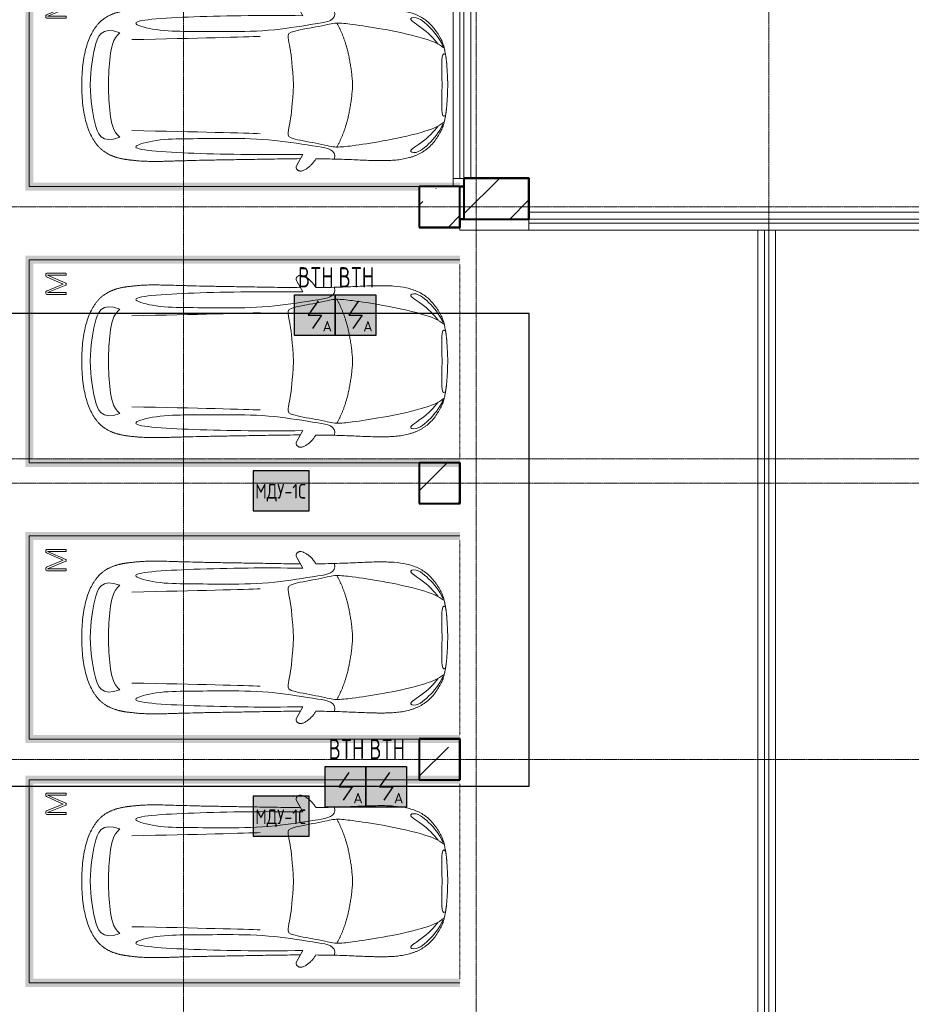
# Model space of a CAD drawing. Header units: millimetres. Extents: x -135639 to 224623, y -383017 to -59102.
# Tile 102 of 256: x 61377 to 72349, y -338431 to -326312. Entities that reach past the tile are written whole.
import ezdxf
from ezdxf.enums import TextEntityAlignment as Align

# ---------------------------------------------------------------- set-up
doc = ezdxf.new("R2010")
doc.units = ezdxf.units.MM
for name, pattern in [('CONTINOUS', [0]), ('Линия сетки', [25, 20, -2.5, 0, -2.5]), ('Невидимые', [5, 3, -2]), ('Штрих_3_3_', [6, 3, -3])]:
    doc.linetypes.add(name, pattern=pattern)
for name, color, linetype, lineweight in [('A-000-M_MASS', 7, 'Continuous', 18), ('A-200-M_WALL_INT', 7, 'Continuous', 18), ('C-953-M_PARKING', 7, 'Continuous', 18), ('C-953-MH_PARKING', 7, 'Невидимые', 18), ('S-280-M_COLUMN', 7, 'Continuous', 18), ('Z-030-M_GRID', 7, 'Continuous', 9), ('Арматура воздуховодов', 7, 'Continuous', 18), ('ОС', 5, 'Continuous', 25), ('ПС', 7, 'Continuous', 40), ('СС-011-ПОЖ-СИГНАЛИЗАЦИЯ', 1, 'Continuous', 30)]:
    doc.layers.add(name, color=color, linetype=linetype, lineweight=lineweight)
doc.layers.add('ССПС', color=5, linetype='Continuous')
doc.styles.add('1111', font='isocpeur.ttf')

# ---------------------------------------------------------------- blocks, each defined once
blk = doc.blocks.new('A_PAR_Parking - M-V6-B2_-11_400_')
at = {"layer": 'C-953-M_PARKING', "true_color": 0xf7f9fb}
blk.add_hatch(color=7, dxfattribs=at).paths.add_polyline_path([(-1300, -1508), (-1300, -2150), (-1250, -2150), (-1250, -2650), (-1200, -2650), (-1200, 2600), (1200, 2600), (1200, -2650), (1300, -2650), (1300, 2700), (-1300, 2700), (-1300, -814)])
at = {"layer": 'A-000-M_MASS', "color": 253, "true_color": 0xaaaaaa}
for p, q in [((-853, -717), (-993, -639)), ((-906, -687), (-993, -639)), ((853, -717), (993, -639)), ((993, -639), (906, -687))]:
    blk.add_line(p, q, dxfattribs=at)
for centre, start, end in [((-1010, -678), 66.0695, 136.5816), ((1010, -678), 43.4184, 113.9305)]:
    blk.add_arc(centre, 42.2, start, end, dxfattribs=at)
for points, knots in [([(0, 2004), (-45, 2004), (-132, 2001), (-252, 1991), (-362, 1974), (-495, 1942), (-607, 1900), (-686, 1853), (-726, 1824), (-753, 1802), (-774, 1782), (-789, 1766), (-799, 1753), (-809, 1740), (-819, 1727), (-828, 1714), (-836, 1701), (-844, 1688), (-851, 1674), (-858, 1661), (-864, 1647), (-870, 1634), (-876, 1620), (-881, 1606), (-885, 1592), (-890, 1578), (-894, 1565), (-897, 1551), (-901, 1537), (-904, 1524), (-907, 1510), (-909, 1497), (-912, 1483), (-914, 1470), (-916, 1457), (-918, 1444), (-919, 1432), (-921, 1419), (-923, 1403), (-925, 1383), (-928, 1361), (-930, 1339), (-932, 1318), (-934, 1290), (-936, 1257), (-938, 1218), (-939, 1179), (-940, 1139), (-940, 1097), (-940, 1053), (-939, 1007), (-938, 956), (-936, 902), (-934, 844), (-932, 780), (-930, 688), (-926, 559), (-923, 376), (-919, 163), (-915, -82), (-911, -315), (-908, -521), (-907, -631), (-906, -687)], [0, 0, 0, 0, 0.02381, 0.047619, 0.071429, 0.095238, 0.142857, 0.166667, 0.178571, 0.190476, 0.202381, 0.208333, 0.214286, 0.220238, 0.22619, 0.232143, 0.238095, 0.244048, 0.25, 0.255952, 0.261905, 0.267857, 0.27381, 0.279762, 0.285714, 0.291667, 0.297619, 0.303571, 0.309524, 0.315476, 0.321429, 0.327381, 0.333333, 0.339286, 0.345238, 0.35119, 0.357143, 0.363095, 0.369048, 0.380952, 0.392857, 0.404762, 0.416667, 0.428571, 0.452381, 0.47619, 0.5, 0.52381, 0.547619, 0.571429, 0.595238, 0.619048, 0.642857, 0.666667, 0.690476, 0.714286, 0.761905, 0.809524, 0.857143, 0.904762, 0.952381, 0.97619, 1, 1, 1, 1]), ([(906, -687), (907, -631), (908, -521), (911, -367), (913, -222), (916, -41), (919, 163), (923, 376), (926, 559), (930, 688), (932, 780), (935, 865), (938, 958), (939, 1039), (940, 1097), (940, 1139), (939, 1179), (938, 1218), (937, 1250), (935, 1277), (933, 1304), (930, 1332), (928, 1361), (925, 1383), (923, 1403), (921, 1419), (919, 1432), (918, 1444), (916, 1457), (914, 1470), (912, 1483), (909, 1497), (907, 1510), (904, 1524), (901, 1537), (897, 1551), (894, 1565), (890, 1578), (885, 1592), (881, 1606), (876, 1620), (870, 1634), (864, 1647), (858, 1661), (851, 1674), (844, 1688), (836, 1701), (828, 1714), (819, 1727), (809, 1740), (799, 1753), (789, 1766), (774, 1782), (753, 1802), (726, 1824), (686, 1853), (630, 1886), (551, 1921), (462, 1950), (362, 1974), (252, 1991), (132, 2001), (45, 2004), (0, 2004)], [0, 0, 0, 0, 0.02381, 0.047619, 0.071429, 0.095238, 0.142857, 0.190476, 0.238095, 0.285714, 0.309524, 0.333333, 0.380952, 0.428571, 0.452381, 0.47619, 0.5, 0.52381, 0.547619, 0.559524, 0.571429, 0.595238, 0.607143, 0.619048, 0.630952, 0.636905, 0.642857, 0.64881, 0.654762, 0.660714, 0.666667, 0.672619, 0.678571, 0.684524, 0.690476, 0.696429, 0.702381, 0.708333, 0.714286, 0.720238, 0.72619, 0.732143, 0.738095, 0.744048, 0.75, 0.755952, 0.761905, 0.767857, 0.77381, 0.779762, 0.785714, 0.791667, 0.797619, 0.809524, 0.821429, 0.833333, 0.857143, 0.880952, 0.904762, 0.928571, 0.952381, 0.97619, 1, 1, 1, 1]), ([(-643, 1535), (-732, 1765), (-468, 1855), (-203, 1891), (-2, 1902)], [0, 0, 0, 0, 0.867049, 1.684227, 1.684227, 1.684227, 1.684227]), ([(643, 1535), (732, 1765), (468, 1855), (203, 1891), (2, 1902)], [0, 0, 0, 0, 0.867049, 1.684227, 1.684227, 1.684227, 1.684227]), ([(-643, 1535), (-570, 1622), (-349, 1664), (-124, 1672), (-2, 1676)], [0, 0, 0, 0, 0.616728, 1.242165, 1.242165, 1.242165, 1.242165]), ([(643, 1535), (570, 1622), (349, 1664), (124, 1672), (2, 1676)], [0, 0, 0, 0, 0.616728, 1.242165, 1.242165, 1.242165, 1.242165]), ([(-908, -1106), (-792, -1130), (-753, -859), (-663, -332), (-655, 196), (-661, 684), (-663, 1068), (-764, 1443), (-817, 1157), (-842, 605), (-857, 17), (-857, -454), (-853, -717)], [0, 0, 0, 0, 1.013953, 2.476159, 4.172855, 5.704608, 7.082231, 8.244161, 9.589947, 11.154659, 12.917121, 14.362976, 14.362976, 14.362976, 14.362976]), ([(908, -1106), (792, -1130), (753, -859), (663, -332), (655, 196), (661, 684), (663, 1068), (764, 1443), (817, 1157), (842, 605), (857, 17), (857, -454), (853, -717)], [0, 0, 0, 0, 1.013953, 2.476159, 4.172855, 5.704608, 7.082231, 8.244161, 9.589947, 11.154659, 12.917121, 14.362976, 14.362976, 14.362976, 14.362976]), ([(-459, -2446), (-508, -2398), (-601, -2147), (-696, -1684), (-744, -1354), (-774, -1106), (-734, -996), (-660, -552), (-618, -522), (-447, -565), (-234, -590), (-2, -602)], [0, 0, 0, 0, 0.884172, 2.058368, 3.212407, 3.977765, 4.871213, 5.547774, 6.288901, 6.772879, 7.454401, 7.454401, 7.454401, 7.454401]), ([(459, -2446), (508, -2398), (601, -2147), (696, -1684), (744, -1354), (774, -1106), (734, -996), (660, -552), (618, -522), (447, -565), (234, -590), (2, -602)], [0, 0, 0, 0, 0.884172, 2.058368, 3.212407, 3.977765, 4.871213, 5.547774, 6.288901, 6.772879, 7.454401, 7.454401, 7.454401, 7.454401]), ([(-1041, -649), (-1045, -652), (-1050, -658), (-1054, -666), (-1056, -673), (-1058, -680), (-1059, -690), (-1057, -703), (-1053, -719), (-1043, -742), (-1026, -771), (-1000, -803), (-971, -832), (-944, -853), (-923, -867), (-913, -873), (-908, -876)], [0, 0, 0, 0, 0.066667, 0.1, 0.133333, 0.166667, 0.2, 0.266667, 0.333333, 0.4, 0.533333, 0.65, 0.766667, 0.883333, 0.941667, 1, 1, 1, 1]), ([(908, -876), (914, -873), (926, -866), (944, -853), (962, -839), (985, -818), (1011, -790), (1036, -756), (1052, -723), (1058, -702), (1058, -688), (1058, -682), (1057, -675), (1055, -669), (1053, -664), (1049, -657), (1044, -652), (1041, -649)], [0, 0, 0, 0, 0.066667, 0.133333, 0.2, 0.266667, 0.4, 0.533333, 0.65, 0.766667, 0.795833, 0.825, 0.854167, 0.883333, 0.9125, 0.941667, 1, 1, 1, 1]), ([(-908, -876), (-908, -970), (-911, -1145), (-919, -1337), (-925, -1476), (-928, -1559), (-929, -1622), (-930, -1660), (-930, -1690), (-930, -1713), (-929, -1734), (-929, -1756), (-928, -1777), (-927, -1805), (-925, -1840), (-921, -1880), (-916, -1919), (-910, -1957), (-902, -1994), (-893, -2030), (-882, -2065), (-870, -2099), (-856, -2133), (-840, -2165), (-821, -2196), (-801, -2225), (-772, -2263), (-729, -2308), (-668, -2356), (-604, -2396), (-554, -2423), (-519, -2438), (-496, -2446), (-474, -2453), (-452, -2458), (-432, -2462), (-414, -2466), (-402, -2468), (-391, -2470), (-383, -2471), (-376, -2473), (-370, -2474), (-365, -2475), (-360, -2475), (-354, -2476), (-349, -2477), (-343, -2478), (-337, -2479), (-328, -2480), (-318, -2481), (-305, -2483), (-293, -2484), (-280, -2486), (-266, -2487), (-251, -2488), (-235, -2489), (-218, -2491), (-199, -2492), (-179, -2493), (-158, -2495), (-135, -2496), (-111, -2497), (-86, -2498), (-50, -2499), (-20, -2500), (1, -2501)], [0, 0, 0, 0, 0.081633, 0.163265, 0.204082, 0.244898, 0.265306, 0.285714, 0.295918, 0.306122, 0.316327, 0.326531, 0.336735, 0.346939, 0.367347, 0.387755, 0.408163, 0.428571, 0.44898, 0.469388, 0.489796, 0.510204, 0.530612, 0.55102, 0.571429, 0.591837, 0.612245, 0.653061, 0.693878, 0.734694, 0.77551, 0.795918, 0.816327, 0.836735, 0.857143, 0.877551, 0.887755, 0.897959, 0.903061, 0.908163, 0.913265, 0.915816, 0.918367, 0.920918, 0.923469, 0.92602, 0.928571, 0.931122, 0.933673, 0.938776, 0.942602, 0.946429, 0.950255, 0.954082, 0.957908, 0.961735, 0.965561, 0.969388, 0.973214, 0.977041, 0.980867, 0.984694, 0.98852, 0.992347, 1, 1, 1, 1]), ([(1, -2501), (15, -2501), (42, -2500), (79, -2498), (108, -2497), (129, -2496), (145, -2495), (160, -2494), (174, -2494), (188, -2493), (205, -2492), (221, -2490), (237, -2489), (247, -2488), (258, -2488), (268, -2487), (277, -2486), (289, -2485), (303, -2483), (316, -2482), (325, -2480), (332, -2479), (338, -2479), (345, -2478), (350, -2477), (358, -2476), (365, -2474), (371, -2473), (377, -2472), (385, -2471), (393, -2469), (403, -2467), (416, -2465), (429, -2463), (442, -2460), (454, -2458), (465, -2455), (476, -2452), (487, -2449), (501, -2445), (521, -2437), (547, -2426), (575, -2412), (606, -2395), (637, -2376), (679, -2347), (730, -2307), (781, -2254), (824, -2196), (858, -2133), (884, -2065), (911, -1970), (929, -1835), (932, -1681), (928, -1539), (922, -1387), (912, -1177), (908, -982), (908, -876)], [0, 0, 0, 0, 0.005102, 0.010204, 0.015306, 0.017857, 0.020408, 0.022959, 0.02551, 0.028061, 0.030612, 0.035714, 0.038265, 0.040816, 0.043367, 0.045918, 0.048469, 0.05102, 0.056122, 0.061224, 0.063776, 0.066327, 0.068878, 0.071429, 0.07398, 0.076531, 0.081633, 0.084184, 0.086735, 0.091837, 0.096939, 0.102041, 0.112245, 0.122449, 0.132653, 0.142857, 0.153061, 0.163265, 0.173469, 0.183673, 0.204082, 0.22449, 0.244898, 0.265306, 0.285714, 0.306122, 0.346939, 0.387755, 0.428571, 0.469388, 0.510204, 0.55102, 0.632653, 0.72449, 0.770408, 0.816327, 0.908163, 1, 1, 1, 1]), ([(-480, -2441), (-586, -2392), (-719, -2283), (-847, -2128), (-828, -2057)], [0, 0, 0, 0, 0.53668, 1.024735, 1.024735, 1.024735, 1.024735]), ([(-828, -2057), (-803, -2016), (-728, -2173), (-566, -2339), (-505, -2381)], [0, 0, 0, 0, 0.497572, 1.022643, 1.022643, 1.022643, 1.022643]), ([(480, -2441), (586, -2392), (719, -2283), (847, -2128), (828, -2057)], [0, 0, 0, 0, 0.53668, 1.024735, 1.024735, 1.024735, 1.024735]), ([(828, -2057), (803, -2016), (728, -2173), (566, -2339), (505, -2381)], [0, 0, 0, 0, 0.497572, 1.022643, 1.022643, 1.022643, 1.022643])]:
    blk.add_open_spline(points, degree=3, knots=knots, dxfattribs=at)
for points, degree in [([(-599, -190), (-592, -24), (-575, 588), (-560, 1389)], 3), ([(599, -190), (592, -24), (575, 588), (560, 1389)], 3), ([(-2, -1330), (-478, -1299), (-762, -1135)], 2), ([(2, -1330), (478, -1299), (762, -1135)], 2), ([(-376, -2470), (-425, -2412), (-257, -2425), (-2, -2432)], 3), ([(376, -2470), (425, -2412), (257, -2425), (2, -2432)], 3)]:
    blk.add_open_spline(points, degree=degree, dxfattribs=at)
at = {"layer": 'C-953-M_PARKING', "color": 253, "true_color": 0xaaaaaa}
for p, q in [((1250, 2650), (-1250, 2650)), ((-1250, 2650), (-1250, -2650)), ((1250, -2650), (1250, 2650)), ((826, 2443), (822, 2434)), ((822, 2434), (822, 2200)), ((833, 2446), (826, 2443)), ((846, 2446), (833, 2446)), ((855, 2445), (846, 2446)), ((846, 2200), (846, 2425)), ((846, 2425), (938, 2199)), ((861, 2442), (855, 2445)), ((866, 2437), (861, 2442)), ((869, 2430), (866, 2437)), ((950, 2232), (869, 2430)), ((1037, 2429), (950, 2232)), ((960, 2199), (1059, 2425)), ((1041, 2437), (1037, 2429)), ((1046, 2442), (1041, 2437)), ((1051, 2445), (1046, 2442)), ((1058, 2446), (1051, 2445)), ((1072, 2446), (1058, 2446)), ((1059, 2425), (1059, 2200)), ((1075, 2445), (1072, 2446)), ((1072, 2446), (1075, 2445)), ((1079, 2443), (1075, 2445)), ((1075, 2445), (1079, 2443)), ((1082, 2440), (1079, 2443)), ((1079, 2443), (1082, 2440)), ((1083, 2434), (1082, 2440)), ((1083, 2200), (1083, 2434)), ((822, 2200), (823, 2198)), ((823, 2198), (825, 2196)), ((825, 2196), (823, 2198)), ((825, 2196), (828, 2195)), ((828, 2195), (825, 2196)), ((828, 2195), (834, 2195)), ((834, 2195), (840, 2195)), ((840, 2195), (844, 2196)), ((844, 2196), (840, 2195)), ((844, 2196), (846, 2198)), ((846, 2198), (844, 2196)), ((846, 2198), (846, 2200)), ((938, 2199), (939, 2197)), ((939, 2197), (938, 2199)), ((939, 2197), (941, 2196)), ((941, 2196), (939, 2197)), ((941, 2196), (944, 2195)), ((944, 2195), (941, 2196)), ((944, 2195), (949, 2195)), ((949, 2195), (944, 2195)), ((949, 2195), (953, 2195)), ((953, 2195), (949, 2195)), ((953, 2195), (956, 2196)), ((956, 2196), (953, 2195)), ((956, 2196), (958, 2197)), ((958, 2197), (956, 2196)), ((958, 2197), (960, 2199)), ((960, 2199), (958, 2197)), ((1059, 2200), (1059, 2198)), ((1059, 2198), (1061, 2196)), ((1061, 2196), (1059, 2198)), ((1061, 2196), (1065, 2195)), ((1065, 2195), (1061, 2196)), ((1065, 2195), (1070, 2195)), ((1070, 2195), (1076, 2195)), ((1076, 2195), (1080, 2196)), ((1080, 2196), (1076, 2195)), ((1080, 2196), (1082, 2198)), ((1082, 2198), (1080, 2196)), ((1082, 2198), (1083, 2200)), ((1083, 2200), (1082, 2198))]:
    blk.add_line(p, q, dxfattribs=at)
blk = doc.blocks.new('A_PAR_Parking - M-V4-B2_-11_400_')
at = {"layer": 'C-953-M_PARKING', "true_color": 0xf7f9fb}
blk.add_hatch(color=7, dxfattribs=at).paths.add_polyline_path([(-1300, -2580), (-1300, -2650), (-1200, -2650), (-1200, 2600), (1200, 2600), (1200, -2650), (1300, -2650), (1300, 2700), (-1300, 2700), (-1300, -1886)])
at = {"layer": 'A-000-M_MASS', "color": 253, "true_color": 0xaaaaaa}
for p, q in [((-853, -717), (-993, -639)), ((-906, -687), (-993, -639)), ((853, -717), (993, -639)), ((993, -639), (906, -687))]:
    blk.add_line(p, q, dxfattribs=at)
for centre, start, end in [((-1010, -678), 66.0695, 136.5816), ((1010, -678), 43.4184, 113.9305)]:
    blk.add_arc(centre, 42.2, start, end, dxfattribs=at)
for points, knots in [([(0, 2004), (-45, 2004), (-132, 2001), (-252, 1991), (-362, 1974), (-495, 1942), (-607, 1900), (-686, 1853), (-726, 1824), (-753, 1802), (-774, 1782), (-789, 1766), (-799, 1753), (-809, 1740), (-819, 1727), (-828, 1714), (-836, 1701), (-844, 1688), (-851, 1674), (-858, 1661), (-864, 1647), (-870, 1634), (-876, 1620), (-881, 1606), (-885, 1592), (-890, 1578), (-894, 1565), (-897, 1551), (-901, 1537), (-904, 1524), (-907, 1510), (-909, 1497), (-912, 1483), (-914, 1470), (-916, 1457), (-918, 1444), (-919, 1432), (-921, 1419), (-923, 1403), (-925, 1383), (-928, 1361), (-930, 1339), (-932, 1318), (-934, 1290), (-936, 1257), (-938, 1218), (-939, 1179), (-940, 1139), (-940, 1097), (-940, 1053), (-939, 1007), (-938, 956), (-936, 902), (-934, 844), (-932, 780), (-930, 688), (-926, 559), (-923, 376), (-919, 163), (-915, -82), (-911, -315), (-908, -521), (-907, -631), (-906, -687)], [0, 0, 0, 0, 0.02381, 0.047619, 0.071429, 0.095238, 0.142857, 0.166667, 0.178571, 0.190476, 0.202381, 0.208333, 0.214286, 0.220238, 0.22619, 0.232143, 0.238095, 0.244048, 0.25, 0.255952, 0.261905, 0.267857, 0.27381, 0.279762, 0.285714, 0.291667, 0.297619, 0.303571, 0.309524, 0.315476, 0.321429, 0.327381, 0.333333, 0.339286, 0.345238, 0.35119, 0.357143, 0.363095, 0.369048, 0.380952, 0.392857, 0.404762, 0.416667, 0.428571, 0.452381, 0.47619, 0.5, 0.52381, 0.547619, 0.571429, 0.595238, 0.619048, 0.642857, 0.666667, 0.690476, 0.714286, 0.761905, 0.809524, 0.857143, 0.904762, 0.952381, 0.97619, 1, 1, 1, 1]), ([(906, -687), (907, -631), (908, -521), (911, -367), (913, -222), (916, -41), (919, 163), (923, 376), (926, 559), (930, 688), (932, 780), (935, 865), (938, 958), (939, 1039), (940, 1097), (940, 1139), (939, 1179), (938, 1218), (937, 1250), (935, 1277), (933, 1304), (930, 1332), (928, 1361), (925, 1383), (923, 1403), (921, 1419), (919, 1432), (918, 1444), (916, 1457), (914, 1470), (912, 1483), (909, 1497), (907, 1510), (904, 1524), (901, 1537), (897, 1551), (894, 1565), (890, 1578), (885, 1592), (881, 1606), (876, 1620), (870, 1634), (864, 1647), (858, 1661), (851, 1674), (844, 1688), (836, 1701), (828, 1714), (819, 1727), (809, 1740), (799, 1753), (789, 1766), (774, 1782), (753, 1802), (726, 1824), (686, 1853), (630, 1886), (551, 1921), (462, 1950), (362, 1974), (252, 1991), (132, 2001), (45, 2004), (0, 2004)], [0, 0, 0, 0, 0.02381, 0.047619, 0.071429, 0.095238, 0.142857, 0.190476, 0.238095, 0.285714, 0.309524, 0.333333, 0.380952, 0.428571, 0.452381, 0.47619, 0.5, 0.52381, 0.547619, 0.559524, 0.571429, 0.595238, 0.607143, 0.619048, 0.630952, 0.636905, 0.642857, 0.64881, 0.654762, 0.660714, 0.666667, 0.672619, 0.678571, 0.684524, 0.690476, 0.696429, 0.702381, 0.708333, 0.714286, 0.720238, 0.72619, 0.732143, 0.738095, 0.744048, 0.75, 0.755952, 0.761905, 0.767857, 0.77381, 0.779762, 0.785714, 0.791667, 0.797619, 0.809524, 0.821429, 0.833333, 0.857143, 0.880952, 0.904762, 0.928571, 0.952381, 0.97619, 1, 1, 1, 1]), ([(-643, 1535), (-732, 1765), (-468, 1855), (-203, 1891), (-2, 1902)], [0, 0, 0, 0, 0.867049, 1.684227, 1.684227, 1.684227, 1.684227]), ([(643, 1535), (732, 1765), (468, 1855), (203, 1891), (2, 1902)], [0, 0, 0, 0, 0.867049, 1.684227, 1.684227, 1.684227, 1.684227]), ([(-643, 1535), (-570, 1622), (-349, 1664), (-124, 1672), (-2, 1676)], [0, 0, 0, 0, 0.616728, 1.242165, 1.242165, 1.242165, 1.242165]), ([(643, 1535), (570, 1622), (349, 1664), (124, 1672), (2, 1676)], [0, 0, 0, 0, 0.616728, 1.242165, 1.242165, 1.242165, 1.242165]), ([(-908, -1106), (-792, -1130), (-753, -859), (-663, -332), (-655, 196), (-661, 684), (-663, 1068), (-764, 1443), (-817, 1157), (-842, 605), (-857, 17), (-857, -454), (-853, -717)], [0, 0, 0, 0, 1.013953, 2.476159, 4.172855, 5.704608, 7.082231, 8.244161, 9.589947, 11.154659, 12.917121, 14.362976, 14.362976, 14.362976, 14.362976]), ([(908, -1106), (792, -1130), (753, -859), (663, -332), (655, 196), (661, 684), (663, 1068), (764, 1443), (817, 1157), (842, 605), (857, 17), (857, -454), (853, -717)], [0, 0, 0, 0, 1.013953, 2.476159, 4.172855, 5.704608, 7.082231, 8.244161, 9.589947, 11.154659, 12.917121, 14.362976, 14.362976, 14.362976, 14.362976]), ([(-459, -2446), (-508, -2398), (-601, -2147), (-696, -1684), (-744, -1354), (-774, -1106), (-734, -996), (-660, -552), (-618, -522), (-447, -565), (-234, -590), (-2, -602)], [0, 0, 0, 0, 0.884172, 2.058368, 3.212407, 3.977765, 4.871213, 5.547774, 6.288901, 6.772879, 7.454401, 7.454401, 7.454401, 7.454401]), ([(459, -2446), (508, -2398), (601, -2147), (696, -1684), (744, -1354), (774, -1106), (734, -996), (660, -552), (618, -522), (447, -565), (234, -590), (2, -602)], [0, 0, 0, 0, 0.884172, 2.058368, 3.212407, 3.977765, 4.871213, 5.547774, 6.288901, 6.772879, 7.454401, 7.454401, 7.454401, 7.454401]), ([(-1041, -649), (-1045, -652), (-1050, -658), (-1054, -666), (-1056, -673), (-1058, -680), (-1059, -690), (-1057, -703), (-1053, -719), (-1043, -742), (-1026, -771), (-1000, -803), (-971, -832), (-944, -853), (-923, -867), (-913, -873), (-908, -876)], [0, 0, 0, 0, 0.066667, 0.1, 0.133333, 0.166667, 0.2, 0.266667, 0.333333, 0.4, 0.533333, 0.65, 0.766667, 0.883333, 0.941667, 1, 1, 1, 1]), ([(908, -876), (914, -873), (926, -866), (944, -853), (962, -839), (985, -818), (1011, -790), (1036, -756), (1052, -723), (1058, -702), (1058, -688), (1058, -682), (1057, -675), (1055, -669), (1053, -664), (1049, -657), (1044, -652), (1041, -649)], [0, 0, 0, 0, 0.066667, 0.133333, 0.2, 0.266667, 0.4, 0.533333, 0.65, 0.766667, 0.795833, 0.825, 0.854167, 0.883333, 0.9125, 0.941667, 1, 1, 1, 1]), ([(-908, -876), (-908, -970), (-911, -1145), (-919, -1337), (-925, -1476), (-928, -1559), (-929, -1622), (-930, -1660), (-930, -1690), (-930, -1713), (-929, -1734), (-929, -1756), (-928, -1777), (-927, -1805), (-925, -1840), (-921, -1880), (-916, -1919), (-910, -1957), (-902, -1994), (-893, -2030), (-882, -2065), (-870, -2099), (-856, -2133), (-840, -2165), (-821, -2196), (-801, -2225), (-772, -2263), (-729, -2308), (-668, -2356), (-604, -2396), (-554, -2423), (-519, -2438), (-496, -2446), (-474, -2453), (-452, -2458), (-432, -2462), (-414, -2466), (-402, -2468), (-391, -2470), (-383, -2471), (-376, -2473), (-370, -2474), (-365, -2475), (-360, -2475), (-354, -2476), (-349, -2477), (-343, -2478), (-337, -2479), (-328, -2480), (-318, -2481), (-305, -2483), (-293, -2484), (-280, -2486), (-266, -2487), (-251, -2488), (-235, -2489), (-218, -2491), (-199, -2492), (-179, -2493), (-158, -2495), (-135, -2496), (-111, -2497), (-86, -2498), (-50, -2499), (-20, -2500), (1, -2501)], [0, 0, 0, 0, 0.081633, 0.163265, 0.204082, 0.244898, 0.265306, 0.285714, 0.295918, 0.306122, 0.316327, 0.326531, 0.336735, 0.346939, 0.367347, 0.387755, 0.408163, 0.428571, 0.44898, 0.469388, 0.489796, 0.510204, 0.530612, 0.55102, 0.571429, 0.591837, 0.612245, 0.653061, 0.693878, 0.734694, 0.77551, 0.795918, 0.816327, 0.836735, 0.857143, 0.877551, 0.887755, 0.897959, 0.903061, 0.908163, 0.913265, 0.915816, 0.918367, 0.920918, 0.923469, 0.92602, 0.928571, 0.931122, 0.933673, 0.938776, 0.942602, 0.946429, 0.950255, 0.954082, 0.957908, 0.961735, 0.965561, 0.969388, 0.973214, 0.977041, 0.980867, 0.984694, 0.98852, 0.992347, 1, 1, 1, 1]), ([(1, -2501), (15, -2501), (42, -2500), (79, -2498), (108, -2497), (129, -2496), (145, -2495), (160, -2494), (174, -2494), (188, -2493), (205, -2492), (221, -2490), (237, -2489), (247, -2488), (258, -2488), (268, -2487), (277, -2486), (289, -2485), (303, -2483), (316, -2482), (325, -2480), (332, -2479), (338, -2479), (345, -2478), (350, -2477), (358, -2476), (365, -2474), (371, -2473), (377, -2472), (385, -2471), (393, -2469), (403, -2467), (416, -2465), (429, -2463), (442, -2460), (454, -2458), (465, -2455), (476, -2452), (487, -2449), (501, -2445), (521, -2437), (547, -2426), (575, -2412), (606, -2395), (637, -2376), (679, -2347), (730, -2307), (781, -2254), (824, -2196), (858, -2133), (884, -2065), (911, -1970), (929, -1835), (932, -1681), (928, -1539), (922, -1387), (912, -1177), (908, -982), (908, -876)], [0, 0, 0, 0, 0.005102, 0.010204, 0.015306, 0.017857, 0.020408, 0.022959, 0.02551, 0.028061, 0.030612, 0.035714, 0.038265, 0.040816, 0.043367, 0.045918, 0.048469, 0.05102, 0.056122, 0.061224, 0.063776, 0.066327, 0.068878, 0.071429, 0.07398, 0.076531, 0.081633, 0.084184, 0.086735, 0.091837, 0.096939, 0.102041, 0.112245, 0.122449, 0.132653, 0.142857, 0.153061, 0.163265, 0.173469, 0.183673, 0.204082, 0.22449, 0.244898, 0.265306, 0.285714, 0.306122, 0.346939, 0.387755, 0.428571, 0.469388, 0.510204, 0.55102, 0.632653, 0.72449, 0.770408, 0.816327, 0.908163, 1, 1, 1, 1]), ([(-480, -2441), (-586, -2392), (-719, -2283), (-847, -2128), (-828, -2057)], [0, 0, 0, 0, 0.53668, 1.024735, 1.024735, 1.024735, 1.024735]), ([(-828, -2057), (-803, -2016), (-728, -2173), (-566, -2339), (-505, -2381)], [0, 0, 0, 0, 0.497572, 1.022643, 1.022643, 1.022643, 1.022643]), ([(480, -2441), (586, -2392), (719, -2283), (847, -2128), (828, -2057)], [0, 0, 0, 0, 0.53668, 1.024735, 1.024735, 1.024735, 1.024735]), ([(828, -2057), (803, -2016), (728, -2173), (566, -2339), (505, -2381)], [0, 0, 0, 0, 0.497572, 1.022643, 1.022643, 1.022643, 1.022643])]:
    blk.add_open_spline(points, degree=3, knots=knots, dxfattribs=at)
for points, degree in [([(-599, -190), (-592, -24), (-575, 588), (-560, 1389)], 3), ([(599, -190), (592, -24), (575, 588), (560, 1389)], 3), ([(-2, -1330), (-478, -1299), (-762, -1135)], 2), ([(2, -1330), (478, -1299), (762, -1135)], 2), ([(-376, -2470), (-425, -2412), (-257, -2425), (-2, -2432)], 3), ([(376, -2470), (425, -2412), (257, -2425), (2, -2432)], 3)]:
    blk.add_open_spline(points, degree=degree, dxfattribs=at)
at = {"layer": 'C-953-M_PARKING', "color": 253, "true_color": 0xaaaaaa}
for p, q in [((1250, 2650), (-1250, 2650)), ((-1250, 2650), (-1250, -2650)), ((1250, -2650), (1250, 2650)), ((826, 2443), (822, 2434)), ((822, 2434), (822, 2200)), ((833, 2446), (826, 2443)), ((846, 2446), (833, 2446)), ((855, 2445), (846, 2446)), ((846, 2200), (846, 2425)), ((846, 2425), (938, 2199)), ((861, 2442), (855, 2445)), ((866, 2437), (861, 2442)), ((869, 2430), (866, 2437)), ((950, 2232), (869, 2430)), ((1037, 2429), (950, 2232)), ((960, 2199), (1059, 2425)), ((1041, 2437), (1037, 2429)), ((1046, 2442), (1041, 2437)), ((1051, 2445), (1046, 2442)), ((1058, 2446), (1051, 2445)), ((1072, 2446), (1058, 2446)), ((1059, 2425), (1059, 2200)), ((1075, 2445), (1072, 2446)), ((1072, 2446), (1075, 2445)), ((1079, 2443), (1075, 2445)), ((1075, 2445), (1079, 2443)), ((1082, 2440), (1079, 2443)), ((1079, 2443), (1082, 2440)), ((1083, 2434), (1082, 2440)), ((1083, 2200), (1083, 2434)), ((822, 2200), (823, 2198)), ((823, 2198), (825, 2196)), ((825, 2196), (823, 2198)), ((825, 2196), (828, 2195)), ((828, 2195), (825, 2196)), ((828, 2195), (834, 2195)), ((834, 2195), (840, 2195)), ((840, 2195), (844, 2196)), ((844, 2196), (840, 2195)), ((844, 2196), (846, 2198)), ((846, 2198), (844, 2196)), ((846, 2198), (846, 2200)), ((938, 2199), (939, 2197)), ((939, 2197), (938, 2199)), ((939, 2197), (941, 2196)), ((941, 2196), (939, 2197)), ((941, 2196), (944, 2195)), ((944, 2195), (941, 2196)), ((944, 2195), (949, 2195)), ((949, 2195), (944, 2195)), ((949, 2195), (953, 2195)), ((953, 2195), (949, 2195)), ((953, 2195), (956, 2196)), ((956, 2196), (953, 2195)), ((956, 2196), (958, 2197)), ((958, 2197), (956, 2196)), ((958, 2197), (960, 2199)), ((960, 2199), (958, 2197)), ((1059, 2200), (1059, 2198)), ((1059, 2198), (1061, 2196)), ((1061, 2196), (1059, 2198)), ((1061, 2196), (1065, 2195)), ((1065, 2195), (1061, 2196)), ((1065, 2195), (1070, 2195)), ((1070, 2195), (1076, 2195)), ((1076, 2195), (1080, 2196)), ((1080, 2196), (1076, 2195)), ((1080, 2196), (1082, 2198)), ((1082, 2198), (1080, 2196)), ((1082, 2198), (1083, 2200)), ((1083, 2200), (1082, 2198))]:
    blk.add_line(p, q, dxfattribs=at)
at = {"layer": 'C-953-MH_PARKING', "color": 253, "linetype": 'Штрих_3_3_', "true_color": 0xaaaaaa}
blk.add_line((-1200, -2650), (1200, -2650), dxfattribs=at)
blk = doc.blocks.new('CP_ДШ_Hanytex_TopJoint 24C_Половина - CP_ДШ_Hanytex_TopJoint 24C_Половина-V91-B2_-11_400_')
at = {"layer": 'A-000-M_MASS', "color": 253, "true_color": 0xaaaaaa}
for p, q in [((100, 110), (0, 110)), ((0, -25), (0, 25)), ((100, 110), (100, -25))]:
    blk.add_line(p, q, dxfattribs=at)
blk = doc.blocks.new('CP_ДШ_Hanytex_TopJoint 24C_Половина - CP_ДШ_Hanytex_TopJoint 24C_Половина-3653550-B2_-11_400_')
at = {"layer": 'A-000-M_MASS', "color": 253, "true_color": 0xaaaaaa}
for p, q in [((0, -25), (0, 110)), ((850, 110), (0, 110)), ((850, 110), (850, 75)), ((850, -25), (800, -25))]:
    blk.add_line(p, q, dxfattribs=at)
blk = doc.blocks.new('CP_ДШ_Hanytex_TopJoint 24C - CP_ДШ_Hanytex_TopJoint 24C-3950267-B2_-11_400_')
at = {"layer": 'A-000-M_MASS', "color": 253, "true_color": 0xaaaaaa}
for p, q in [((0, -25), (0, 110)), ((2800, 110), (0, 110)), ((2800, 25), (0, 25)), ((0, 25), (0, -25)), ((2800, -25), (2800, 25)), ((2800, 25), (2800, -110)), ((0, -25), (2800, -25)), ((2800, -110), (0, -110))]:
    blk.add_line(p, q, dxfattribs=at)
blk = doc.blocks.new('CP_ДШ_Hanytex_TopJoint 24C - CP_ДШ_Hanytex_TopJoint 24C-3950268-B2_-11_400_')
at = {"layer": 'A-000-M_MASS', "color": 253, "true_color": 0xaaaaaa}
for p, q in [((6300, 110), (0, 110)), ((6300, 25), (0, 25)), ((0, 25), (0, -25)), ((0, -25), (0, 25)), ((6300, 110), (6300, -25)), ((6300, -25), (6300, 25)), ((0, -25), (6300, -25)), ((6300, -110), (0, -110))]:
    blk.add_line(p, q, dxfattribs=at)
blk = doc.blocks.new('CP_ДШ_Hanytex_TopJoint 24C - CP_ДШ_Hanytex_TopJoint 24C-3950281-B2_-11_400_')
at = {"layer": 'A-000-M_MASS', "color": 253, "true_color": 0xaaaaaa}
for p, q in [((0, -110), (0, 110)), ((17130, 110), (0, 110)), ((17130, 25), (0, 25)), ((0, 25), (0, -25)), ((0, -25), (17130, -25)), ((17130, -110), (0, -110))]:
    blk.add_line(p, q, dxfattribs=at)
blk = doc.blocks.new('135_SLK_GD_AR_rvt-1-B2_-11_400_')
at = {"layer": 'A-200-M_WALL_INT', "color": 253, "lineweight": 40, "true_color": 0xaaaaaa}
for p, q in [((76202, 33452), (75398, 33452)), ((75398, 33452), (75398, 33450)), ((76202, 33450), (76202, 33452)), ((74850, 33352), (74848, 33352)), ((74848, 33352), (74848, 32850)), ((75398, 33352), (74850, 33352)), ((75350, 33350), (75400, 33350)), ((75398, 33450), (75398, 33352)), ((76202, 32948), (76202, 33450)), ((74848, 32850), (74848, 32848)), ((74848, 32848), (75350, 32848)), ((75400, 32950), (75350, 32950)), ((75350, 32848), (75352, 32848)), ((75352, 32948), (76200, 32948)), ((75352, 32848), (75352, 32948)), ((76200, 32948), (76202, 32948)), ((75352, 29952), (74848, 29952)), ((74848, 29952), (74848, 29950)), ((74848, 29950), (74848, 29450)), ((75352, 29950), (75352, 29952)), ((75352, 29448), (75352, 29950)), ((74848, 29450), (74848, 29448)), ((74848, 29448), (75350, 29448)), ((75350, 29448), (75352, 29448)), ((75352, 26552), (74848, 26552)), ((74848, 26552), (74848, 26550)), ((74848, 26550), (74848, 26050)), ((75352, 26550), (75352, 26552)), ((75352, 26048), (75352, 26550)), ((74848, 26050), (74848, 26048)), ((74848, 26048), (75350, 26048)), ((75350, 26048), (75352, 26048))]:
    blk.add_line(p, q, dxfattribs=at)
at = {"layer": 'A-000-M_MASS', "color": 253, "lineweight": 18, "true_color": 0xaaaaaa}
for name, p, rotation in [('CP_ДШ_Hanytex_TopJoint 24C - CP_ДШ_Hanytex_TopJoint 24C-3950267-B2_-11_400_', (75375, 33450), 89.99999999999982), ('CP_ДШ_Hanytex_TopJoint 24C_Половина - CP_ДШ_Hanytex_TopJoint 24C_Половина-V91-B2_-11_400_', (75375, 33350), 89.99999999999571), ('CP_ДШ_Hanytex_TopJoint 24C - CP_ДШ_Hanytex_TopJoint 24C-3950268-B2_-11_400_', (82500, 32925), 180), ('CP_ДШ_Hanytex_TopJoint 24C_Половина - CP_ДШ_Hanytex_TopJoint 24C_Половина-3653550-B2_-11_400_', (76200, 32925), 180), ('CP_ДШ_Hanytex_TopJoint 24C - CP_ДШ_Hanytex_TopJoint 24C-3950281-B2_-11_400_', (79125, 32815), 270.0000000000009)]:
    blk.add_blockref(name, p, dxfattribs=dict(at, rotation=rotation))
at = {"layer": 'C-953-M_PARKING', "color": 253, "lineweight": 18, "true_color": 0xaaaaaa, "rotation": 89.99999999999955}
for name, p in [('A_PAR_Parking - M-V6-B2_-11_400_', (72700, 34600)), ('A_PAR_Parking - M-V4-B2_-11_400_', (72700, 31200)), ('A_PAR_Parking - M-V4-B2_-11_400_', (72700, 27800)), ('A_PAR_Parking - M-V4-B2_-11_400_', (72700, 24800))]:
    blk.add_blockref(name, p, dxfattribs=at)
blk = doc.blocks.new('Бетон-Прямоугольная-Колонна - CLM_Подземные этажи_В40-500х800-V145-B2_-11_400_')
at = {"layer": 'S-280-M_COLUMN', "lineweight": 9, "true_color": 0xaaaaaa}
h = blk.add_hatch(dxfattribs=at)
h.set_pattern_fill('FP_23', color=253, style=0, pattern_type=2)
h.set_pattern_definition([(135, (33200, -75800), (-628.618, -628.618), []), (135, (33200, -75171.4), (-628.618, -628.618), [1111.25, -222.25, 6.706, -215.544])])
h.paths.add_polyline_path([(250, 400), (-250, 400), (-250, -400), (250, -400), (250, -206)])
at = {"layer": 'S-280-M_COLUMN', "color": 253, "lineweight": 40, "true_color": 0xaaaaaa}
for p, q in [((250, 400), (-250, 400)), ((-250, 400), (-250, -400)), ((250, -400), (250, 400)), ((-250, -400), (250, -400))]:
    blk.add_line(p, q, dxfattribs=at)
blk = doc.blocks.new('135_SLK_GD_KR_rvt-1-B2_-11_400_')
at = {"layer": 'S-280-M_COLUMN', "color": 253, "lineweight": 18, "true_color": 0xaaaaaa, "rotation": 269.9999999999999}
blk.add_blockref('Бетон-Прямоугольная-Колонна - CLM_Подземные этажи_В40-500х800-V145-B2_-11_400_', (75800, 33200), dxfattribs=at)
blk = doc.blocks.new('Бетон-Прямоугольная-Колонна - CLM_Подземные этажи_В50-500х500-V279-B2_-11_400_')
at = {"layer": 'S-280-M_COLUMN', "lineweight": 9, "true_color": 0xaaaaaa}
h = blk.add_hatch(dxfattribs=at)
h.set_pattern_fill('FP_159', color=253, style=0, pattern_type=2)
h.set_pattern_definition([(45, (-75100, -26300), (-628.618, 628.618), []), (45, (-74471.4, -26300), (-628.618, 628.618), [1111.25, -222.25, 6.706, -215.544])])
h.paths.add_polyline_path([(-250, -250), (250, -250), (250, 250), (-250, 250), (-250, -65)])
at = {"layer": 'S-280-M_COLUMN', "color": 253, "lineweight": 40, "true_color": 0xaaaaaa}
for p, q in [((250, 250), (-250, 250)), ((-250, 250), (-250, -250)), ((250, -250), (250, 250)), ((-250, -250), (250, -250))]:
    blk.add_line(p, q, dxfattribs=at)
blk = doc.blocks.new('Бетон-Прямоугольная-Колонна - CLM_Подземные этажи_В50-500х500-V281-B2_-11_400_')
at = {"layer": 'S-280-M_COLUMN', "lineweight": 9, "true_color": 0xaaaaaa}
h = blk.add_hatch(dxfattribs=at)
h.set_pattern_fill('FP_161', color=253, style=0, pattern_type=2)
h.set_pattern_definition([(45, (-75100, -29700), (-628.618, 628.618), []), (45, (-74471.4, -29700), (-628.618, 628.618), [1111.25, -222.25, 6.706, -215.544])])
h.paths.add_polyline_path([(250, -250), (250, 250), (-250, 250), (-250, -250), (-199, -250)])
at = {"layer": 'S-280-M_COLUMN', "color": 253, "lineweight": 40, "true_color": 0xaaaaaa}
for p, q in [((250, 250), (-250, 250)), ((-250, 250), (-250, -250)), ((250, -250), (250, 250)), ((-250, -250), (250, -250))]:
    blk.add_line(p, q, dxfattribs=at)
blk = doc.blocks.new('Бетон-Прямоугольная-Колонна - CLM_Подземные этажи_В50-500х500-V283-B2_-11_400_')
at = {"layer": 'S-280-M_COLUMN', "lineweight": 9, "true_color": 0xaaaaaa}
h = blk.add_hatch(dxfattribs=at)
h.set_pattern_fill('FP_163', color=253, style=0, pattern_type=2)
h.set_pattern_definition([(45, (-75100, -33100), (-628.618, 628.618), []), (45, (-74471.4, -33100), (-628.618, 628.618), [1111.25, -222.25, 6.706, -215.544])])
h.paths.add_polyline_path([(250, -250), (250, 250), (-250, 250), (-250, -250), (-199, -250)])
at = {"layer": 'S-280-M_COLUMN', "color": 253, "lineweight": 40, "true_color": 0xaaaaaa}
for p, q in [((250, 250), (-250, 250)), ((-250, 250), (-250, -250)), ((250, -250), (250, 250)), ((-250, -250), (250, -250))]:
    blk.add_line(p, q, dxfattribs=at)
blk = doc.blocks.new('135_SLK_K1-2-3_KR_rvt-1-B2_-11_400_')
at = {"layer": 'S-280-M_COLUMN', "color": 253, "lineweight": 18, "true_color": 0xaaaaaa}
for name, p in [('Бетон-Прямоугольная-Колонна - CLM_Подземные этажи_В50-500х500-V283-B2_-11_400_', (75100, 33100)), ('Бетон-Прямоугольная-Колонна - CLM_Подземные этажи_В50-500х500-V281-B2_-11_400_', (75100, 29700)), ('Бетон-Прямоугольная-Колонна - CLM_Подземные этажи_В50-500х500-V279-B2_-11_400_', (75100, 26300))]:
    blk.add_blockref(name, p, dxfattribs=at)
blk = doc.blocks.new('-2 этаж')
at = {"layer": 'Z-030-M_GRID', "color": 253, "linetype": 'Линия сетки', "true_color": 0xaaaaaa}
for p, q in [((338242.3, -369623.5), (338242.3, -216207.4)), ((331042.3, -369624), (331042.3, -260673)), ((334642.3, -369623.8), (334642.3, -260672.8)), ((415041.9, -316827.3), (255412.1, -316827.3)), ((412503.2, -319927.3), (255412.1, -319927.3)), ((415041.9, -320227.3), (255412.1, -320227.3)), ((415042.1, -323627.3), (255412.3, -323627.3))]:
    blk.add_line(p, q, dxfattribs=at)
at = {"lineweight": 5}
for name in ['135_SLK_GD_KR_rvt-1-B2_-11_400_', '135_SLK_GD_AR_rvt-1-B2_-11_400_', '135_SLK_K1-2-3_KR_rvt-1-B2_-11_400_']:
    blk.add_blockref(name, (259092.3, -349927.3), dxfattribs=at)
blk = doc.blocks.new('*U4706')
at = {"lineweight": 35, "true_color": 0xffffff}
h = blk.add_hatch(color=7, dxfattribs=at)
h.dxf.hatch_style = 1
h.paths.add_polyline_path([(0, 500), (0, 0), (500, 0), (500, 500)])
at = {"color": 1, "linetype": 'ByBlock', "lineweight": -2}
for p, q in [((289, 426), (167, 250)), ((167, 250), (333, 250)), ((333, 250), (219, 86))]:
    blk.add_line(p, q, dxfattribs=at)
at = {"color": 1, "linetype": 'ByBlock', "lineweight": -2, "ltscale": 0.1}
blk.add_lwpolyline([(0, 500), (500, 500), (500, 0), (0, 0)], close=True, dxfattribs=at)
at = {"color": 1, "linetype": 'ByBlock', "lineweight": -2, "ltscale": 1000, "style": '1111'}
blk.add_text('A', height=128, dxfattribs=at).set_placement((403, 49), align=Align.CENTER)
at = {"color": 0, "linetype": 'ByBlock', "lineweight": -2, "style": '1111'}
blk.add_attdef('INDEX', (-63, -235), '', height=125, dxfattribs=at)
at = {"color": 0, "linetype": 'ByBlock', "lineweight": -2, "style": '1111', "flags": 1}
for tag, p in [('NAME_DEVICE', (-64, -421)), ('NUM_POM', (-82, -847))]:
    blk.add_attdef(tag, p, '', height=125, dxfattribs=at)
at = {"color": 0, "linetype": 'ByBlock', "lineweight": -2, "style": '1111', "width": 0.7}
blk.add_attdef('NUM_DEVICE', (-64, -630), '', height=125, dxfattribs=at)
blk = doc.blocks.new('ger')
at = {"lineweight": 40, "ltscale": 2, "true_color": 0xffffff}
h = blk.add_hatch(color=7, dxfattribs=at)
h.dxf.hatch_style = 1
h.paths.add_polyline_path([(491036, -67336), (491036, -66843), (490345, -66843), (490345, -67336)])
at = {"layer": 'ОС', "color": 1, "lineweight": 30}
blk.add_lwpolyline([(491036, -66843), (490345, -66843), (490345, -67336), (491036, -67336)], close=True, dxfattribs=at)
at = {"layer": 'ССПС', "color": 1, "lineweight": -2, "ltscale": 1000, "style": '1111', "width": 0.8}
blk.add_text('МДУ-1С', height=180, dxfattribs=at).set_placement((490371, -67186))

msp = doc.modelspace()

# ---------------------------------------------------------------- linework, layer by layer
at = {"layer": 'СС-011-ПОЖ-СИГНАЛИЗАЦИЯ', "lineweight": 30}
msp.add_lwpolyline([(55533, -335745), (67648, -335745), (67648, -329929), (53395, -329929)], dxfattribs=at)

# ---------------------------------------------------------------- block references
at = {"color": 0}
msp.add_blockref('-2 этаж', (-267648, -11789), dxfattribs=at)
at = {"layer": 'Арматура воздуховодов', "lineweight": 30}
for p in [(-426096, -265020), (-426096, -269027)]:
    msp.add_blockref('ger', p, dxfattribs=at)
at = {"layer": 'ПС', "color": 7, "linetype": 'CONTINOUS', "lineweight": 30, "ltscale": 100}
ref = msp.add_blockref('*U4706', (64759, -330199), dxfattribs=dict(at, xscale=1.000736, yscale=1.000736, zscale=1.000736))
ref.add_attrib('NUM_DEVICE', 'BTH', dxfattribs={"layer": '0', "color": 0, "linetype": 'ByBlock', "lineweight": -2, "ltscale": 100, "height": 250.2, "style": '1111', "width": 0.7}).set_placement((65021, -329608), align=Align.CENTER)
ref = msp.add_blockref('*U4706', (65259, -330199), dxfattribs=dict(at, xscale=1.000736, yscale=1.000736, zscale=1.000736))
ref.add_attrib('NUM_DEVICE', 'BTH', dxfattribs={"layer": '0', "color": 0, "linetype": 'ByBlock', "lineweight": -2, "ltscale": 100, "height": 250.2, "style": '1111', "width": 0.7}).set_placement((65521, -329608), align=Align.CENTER)
ref = msp.add_blockref('*U4706', (65137, -336006), dxfattribs=dict(at, xscale=1.000736, yscale=1.000736, zscale=1.000736))
ref.add_attrib('NUM_DEVICE', 'BTH', dxfattribs={"layer": '0', "color": 0, "linetype": 'ByBlock', "lineweight": -2, "ltscale": 100, "height": 250.2, "style": '1111', "width": 0.7}).set_placement((65399, -335416), align=Align.CENTER)
ref = msp.add_blockref('*U4706', (65637, -336006), dxfattribs=dict(at, xscale=1.000736, yscale=1.000736, zscale=1.000736))
ref.add_attrib('NUM_DEVICE', 'BTH', dxfattribs={"layer": '0', "color": 0, "linetype": 'ByBlock', "lineweight": -2, "ltscale": 100, "height": 250.2, "style": '1111', "width": 0.7}).set_placement((65899, -335416), align=Align.CENTER)

doc.saveas('drawing.dxf')
